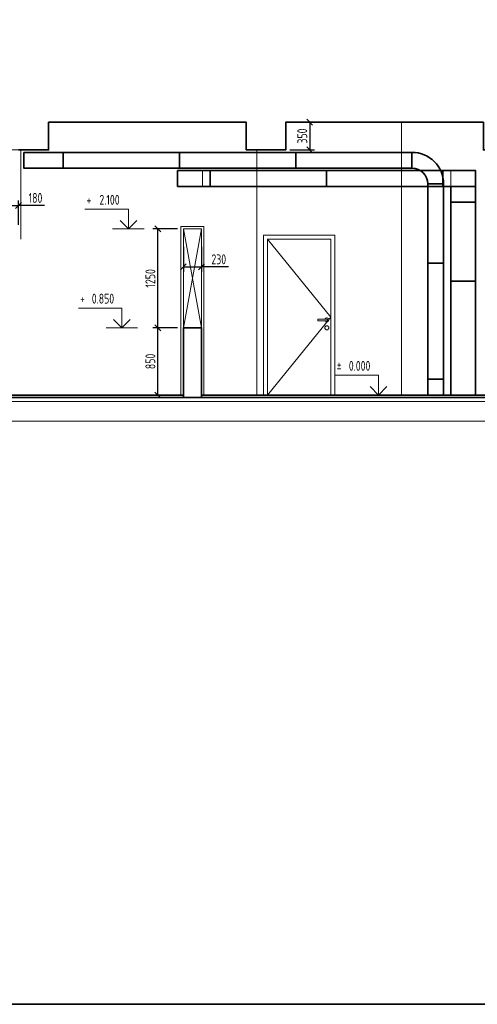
# Model space of a CAD drawing. Header units: inches. Extents: x -96941 to 10978768, y -673 to 1070890.
# Tile 4 of 256: x 11828 to 17616, y 42065 to 54516. Entities that reach past the tile are written whole.
import ezdxf
from ezdxf import colors
from ezdxf.entities.mleader import LeaderData, LeaderLine
from ezdxf.enums import TextEntityAlignment as Align
from ezdxf.math import Vec2, Vec3

# ---------------------------------------------------------------- set-up
doc = ezdxf.new("R2010")
doc.units = ezdxf.units.IN
doc.linetypes.add('2bodkociarka 1_8', pattern=[3.39, 1.8, -0.53, 0, -0.53, 0, -0.53])
doc.linetypes.add('ACAD_ISO02W100', pattern=[15, 12, -3])
doc.layers.get('Defpoints').update_dxf_attribs({"color": 6, "lineweight": 9})
for name, color, linetype, lineweight in [('!_A_01_TENKÁ', 8, 'Continuous', 13), ('!_A_02_HRUBÁ', 255, 'Continuous', 35), ('!_A_03_ČIARKOVANÁ', 41, 'ACAD_ISO02W100', 13), ('!_A_21_KÓTY', 3, 'Continuous', 9), ('!_A_22_PLAVÁK', 110, 'Continuous', 9), ('A-DOOR', 31, 'Continuous', 18), ('A-DOOR-FRAM', 31, 'Continuous', 25)]:
    doc.layers.add(name, color=color, linetype=linetype, lineweight=lineweight)
doc.layers.add('!_A_51_BÚRACIE PRÁCE', color=40, linetype='Continuous', lineweight=13, true_color=0xffbf00)
doc.styles.add('Iso CP', font='isocp.shx', dxfattribs={"width": 0.8})
doc.dimstyles.new('1-50', dxfattribs={"dimscale": 50, "dimtxt": 2.5, "dimasz": 1.5, "dimexe": 1.25, "dimexo": 1, "dimtad": 1, "dimdec": 0, "dimrnd": 5, "dimdsep": 46, "dimtxsty": 'Iso CP', "dimblk1": 'OBLIQUE', "dimblk2": 'OBLIQUE', "dimsah": 1, "dimcen": 2.5, "dimclrt": 4, "dimadec": 0, "dimazin": 0, "dimtfac": 1, "dimtdec": 0, "dimtmove": 1, "dimatfit": 3, "dimldrblk": 'OBLIQUE', "dimfxl": 5, "dimfxlon": 1, "dimtfill": 1, "dimtolj": 1, "dimtzin": 0, "dimarcsym": 0})

# ---------------------------------------------------------------- blocks, each defined once
blk = doc.blocks.new('Dvere - 800x1970-1415945-A-A B')
at = {"layer": 'A-DOOR', "color": 250, "linetype": 'Continuous', "lineweight": 18}
for p, q in [((28335, 5070), (29135, 4085)), ((28335, 5070), (29135, 4085)), ((28335, 5070), (28335, 3100)), ((29135, 5070), (28335, 5070)), ((29135, 3100), (29135, 5070)), ((28335, 3100), (29135, 4085)), ((29135, 4085), (28335, 3100)), ((29085, 4060), (28970, 4060)), ((28970, 4050), (28970, 4060)), ((28970, 4040), (28970, 4050)), ((28970, 4040), (29085, 4040))]:
    blk.add_line(p, q, dxfattribs=at)
for centre, start, end in [((29085, 4050), 0, 157.3448), ((29085, 4050), 202.6552, 360), ((29085, 3950), 0, 180), ((29085, 3950), 180, 360)]:
    blk.add_arc(centre, 26, start, end, dxfattribs=at)
for points, knots in [([(29085, 4060), (29085, 4060), (29086, 4060), (29086, 4060), (29087, 4060), (29088, 4060), (29088, 4059), (29089, 4059), (29089, 4059), (29090, 4059), (29091, 4058), (29091, 4058), (29092, 4057), (29093, 4057), (29093, 4056), (29094, 4055), (29094, 4054), (29095, 4052), (29095, 4051), (29095, 4050)], [0.5, 0.5, 0.5, 0.5, 0.5208333, 0.5416667, 0.5625, 0.5833333, 0.6041667, 0.625, 0.6458333, 0.6666667, 0.6875, 0.7083333, 0.75, 0.7708333, 0.7916667, 0.8333333, 0.875, 0.9166667, 1, 1, 1, 1]), ([(29095, 4050), (29095, 4049), (29095, 4048), (29094, 4046), (29094, 4045), (29093, 4044), (29093, 4043), (29092, 4043), (29091, 4042), (29090, 4041), (29089, 4041), (29089, 4041), (29088, 4041), (29088, 4040), (29087, 4040), (29086, 4040), (29086, 4040), (29085, 4040), (29085, 4040)], [0, 0, 0, 0, 0.0833333, 0.125, 0.1666667, 0.2083333, 0.2291667, 0.25, 0.2916667, 0.3333333, 0.3541667, 0.375, 0.3958333, 0.4166667, 0.4375, 0.4583333, 0.4791667, 0.5, 0.5, 0.5, 0.5])]:
    blk.add_open_spline(points, degree=3, knots=knots, dxfattribs=at)
at = {"layer": 'A-DOOR-FRAM', "color": 250, "linetype": 'Continuous', "lineweight": 18}
for p, q in [((29185, 5120), (28285, 5120)), ((28285, 5120), (28285, 3100)), ((29185, 5120), (29185, 3100)), ((28335, 3100), (28335, 5070)), ((28335, 5070), (29135, 5070)), ((29135, 3100), (29135, 5070))]:
    blk.add_line(p, q, dxfattribs=at)
blk = doc.blocks.new('rámik')
at = {"layer": '!_A_02_HRUBÁ'}
blk.add_lwpolyline([(-36750, 21000), (0, 21000), (0, 0), (-36750, 0)], close=True, dxfattribs=at)
blk = doc.blocks.new('_Oblique')
at = {"color": 0, "linetype": 'ByBlock', "lineweight": -2}
blk.add_line((-0.5, -0.5), (0.5, 0.5), dxfattribs=at)
blk = doc.blocks.new('*D1207')
at = {"layer": '!_A_21_KÓTY', "color": 0, "lineweight": -2, "transparency": 16777216}
for p, q in [((13825, 50620), (13513, 50620)), ((13575, 49770), (13575, 50620)), ((13825, 49770), (13513, 49770))]:
    blk.add_line(p, q, dxfattribs=at)
at = {"layer": 'Defpoints', "color": 0, "transparency": 16777216}
for p in [(13575, 50620), (13898, 50620), (13898, 49770)]:
    blk.add_point(p, dxfattribs=at)
at = {"layer": '!_A_21_KÓTY', "color": 0, "lineweight": -2, "transparency": 16777216, "xscale": 75, "yscale": 75, "zscale": 75}
for p, rotation in [((13575, 50620), 90), ((13575, 49770), 270)]:
    blk.add_blockref('_Oblique', p, dxfattribs=dict(at, rotation=rotation))
at = {"layer": '!_A_21_KÓTY', "color": 4, "transparency": 16777216, "insert": (13481, 50195), "char_height": 125, "attachment_point": 5, "rotation": 90, "style": 'Iso CP', "bg_fill": 3, "box_fill_scale": 1.1, "bg_fill_color": 256, "bg_fill_true_color": 13158600, "bg_fill_transparency": 0}
blk.add_mtext('\\A1;850', dxfattribs=at)
blk = doc.blocks.new('*D1208')
at = {"layer": '!_A_21_KÓTY', "color": 0, "lineweight": -2, "transparency": 16777216}
for p, q in [((13825, 51870), (13513, 51870)), ((13575, 50620), (13575, 51870)), ((13825, 50620), (13513, 50620))]:
    blk.add_line(p, q, dxfattribs=at)
at = {"layer": 'Defpoints', "color": 0, "transparency": 16777216}
for p in [(13575, 51870), (13898, 51870), (13898, 50620)]:
    blk.add_point(p, dxfattribs=at)
at = {"layer": '!_A_21_KÓTY', "color": 0, "lineweight": -2, "transparency": 16777216, "xscale": 75, "yscale": 75, "zscale": 75}
for p, rotation in [((13575, 51870), 90), ((13575, 50620), 270)]:
    blk.add_blockref('_Oblique', p, dxfattribs=dict(at, rotation=rotation))
at = {"layer": '!_A_21_KÓTY', "color": 4, "transparency": 16777216, "insert": (13481, 51245), "char_height": 125, "attachment_point": 5, "rotation": 90, "style": 'Iso CP', "bg_fill": 3, "box_fill_scale": 1.1, "bg_fill_color": 256, "bg_fill_true_color": 13158600, "bg_fill_transparency": 0}
blk.add_mtext('\\A1;1250', dxfattribs=at)
blk = doc.blocks.new('*D1212')
at = {"layer": '!_A_21_KÓTY', "color": 0, "lineweight": -2, "transparency": 16777216}
for p, q in [((15246, 53220), (15558, 53220)), ((15496, 53220), (15496, 52870)), ((15246, 52870), (15558, 52870))]:
    blk.add_line(p, q, dxfattribs=at)
at = {"layer": 'Defpoints', "color": 0, "transparency": 16777216}
for p in [(15193, 53220), (15193, 52870)]:
    blk.add_point(p, dxfattribs=at)
at = {"layer": '!_A_21_KÓTY', "color": 0, "lineweight": -2, "transparency": 16777216, "xscale": 75, "yscale": 75, "zscale": 75}
for p, rotation in [((15496, 53220), 90), ((15496, 52870), 270)]:
    blk.add_blockref('_Oblique', p, dxfattribs=dict(at, rotation=rotation))
at = {"layer": '!_A_21_KÓTY', "color": 4, "transparency": 16777216, "insert": (15402, 53045), "char_height": 125, "attachment_point": 5, "rotation": 90, "style": 'Iso CP', "bg_fill": 3, "box_fill_scale": 1.1, "bg_fill_color": 256, "bg_fill_true_color": 13158600, "bg_fill_transparency": 0}
blk.add_mtext('\\A1;350', dxfattribs=at)
at = {"layer": 'Defpoints', "color": 0, "transparency": 16777216}
blk.add_point((15496, 52870), dxfattribs=at)
blk = doc.blocks.new('*D1249')
at = {"layer": '!_A_21_KÓTY', "color": 0, "lineweight": -2, "transparency": 16777216}
for p, q in [((11633, 51920), (11633, 52231)), ((11813, 51920), (11813, 52231)), ((11633, 52168), (11813, 52168)), ((12140, 52168), (11813, 52168))]:
    blk.add_line(p, q, dxfattribs=at)
at = {"layer": 'Defpoints', "color": 0, "transparency": 16777216}
for p in [(11813, 52168), (11633, 51870), (11813, 51870)]:
    blk.add_point(p, dxfattribs=at)
at = {"layer": '!_A_21_KÓTY', "color": 0, "lineweight": -2, "transparency": 16777216, "xscale": 75, "yscale": 75, "zscale": 75, "rotation": 180}
blk.add_blockref('_Oblique', (11633, 52168), dxfattribs=at)
at = {"layer": '!_A_21_KÓTY', "color": 4, "transparency": 16777216, "insert": (12028, 52262), "char_height": 125, "attachment_point": 5, "style": 'Iso CP', "bg_fill": 3, "box_fill_scale": 1.1, "bg_fill_color": 256, "bg_fill_true_color": 13158600, "bg_fill_transparency": 0}
blk.add_mtext('\\A1;180', dxfattribs=at)
at = {"layer": '!_A_21_KÓTY', "color": 0, "lineweight": -2, "transparency": 16777216, "xscale": 75, "yscale": 75, "zscale": 75}
blk.add_blockref('_Oblique', (11813, 52168), dxfattribs=at)
blk = doc.blocks.new('*U1518')
at = {"linetype": 'Continuous'}
for p, q in [((553, 250), (3, 250)), ((553, 0), (553, 250)), ((553, 0), (447, 106)), ((553, 0), (659, 106)), ((353, 0), (753, 0))]:
    blk.add_line(p, q, dxfattribs=at)
at = {"color": 4, "linetype": 'Continuous', "style": 'Iso CP', "width": 0.8}
blk.add_text('%%P', height=125, dxfattribs=at).set_placement((54, 369), align=Align.MIDDLE_CENTER)
at = {"color": 4, "linetype": 'Continuous', "style": 'Iso CP', "width": 0.8, "flags": 8}
blk.add_attdef('VYSKKOT', text='', height=125, dxfattribs=at).set_placement((314, 369), align=Align.MIDDLE_CENTER)
blk = doc.blocks.new('*U1510')
at = {"linetype": 'Continuous'}
for p, q in [((-2693, 1100), (-3243, 1100)), ((-2693, 850), (-2693, 1100)), ((-2693, 850), (-2799, 956)), ((-2693, 850), (-2587, 956)), ((-2893, 850), (-2493, 850))]:
    blk.add_line(p, q, dxfattribs=at)
at = {"color": 4, "linetype": 'Continuous', "style": 'Iso CP', "width": 0.8}
blk.add_text('+', height=125, dxfattribs=at).set_placement((-3192, 1219), align=Align.MIDDLE_CENTER)
at = {"color": 4, "linetype": 'Continuous', "style": 'Iso CP', "width": 0.8, "flags": 8}
blk.add_attdef('VYSKKOT', text='', height=125, dxfattribs=at).set_placement((-2932, 1219), align=Align.MIDDLE_CENTER)
blk = doc.blocks.new('*U1508')
at = {"linetype": 'Continuous'}
for p, q in [((-2610, 2350), (-3160, 2350)), ((-2610, 2100), (-2610, 2350)), ((-2610, 2100), (-2716, 2206)), ((-2610, 2100), (-2504, 2206)), ((-2810, 2100), (-2410, 2100))]:
    blk.add_line(p, q, dxfattribs=at)
at = {"color": 4, "linetype": 'Continuous', "style": 'Iso CP', "width": 0.8}
blk.add_text('+', height=125, dxfattribs=at).set_placement((-3109, 2469), align=Align.MIDDLE_CENTER)
at = {"color": 4, "linetype": 'Continuous', "style": 'Iso CP', "width": 0.8, "flags": 8}
blk.add_attdef('VYSKKOT', text='', height=125, dxfattribs=at).set_placement((-2849, 2469), align=Align.MIDDLE_CENTER)
blk = doc.blocks.new('*D1635')
at = {"layer": '!_A_21_KÓTY', "color": 0, "lineweight": -2, "transparency": 16777216}
for p, q in [((13898, 51642), (13898, 51329)), ((14128, 51642), (14128, 51329)), ((13898, 51392), (14128, 51392)), ((14468, 51392), (14128, 51392))]:
    blk.add_line(p, q, dxfattribs=at)
at = {"layer": 'Defpoints', "color": 0, "transparency": 16777216}
for p in [(13898, 51870), (14128, 51870), (14128, 51392)]:
    blk.add_point(p, dxfattribs=at)
at = {"layer": '!_A_21_KÓTY', "color": 0, "lineweight": -2, "transparency": 16777216, "xscale": 75, "yscale": 75, "zscale": 75, "rotation": 180}
blk.add_blockref('_Oblique', (13898, 51392), dxfattribs=at)
at = {"layer": '!_A_21_KÓTY', "color": 4, "transparency": 16777216, "insert": (14346, 51486), "char_height": 125, "attachment_point": 5, "style": 'Iso CP', "bg_fill": 3, "box_fill_scale": 1.1, "bg_fill_color": 256, "bg_fill_true_color": 13158600, "bg_fill_transparency": 0}
blk.add_mtext('\\A1;230', dxfattribs=at)
at = {"layer": '!_A_21_KÓTY', "color": 0, "lineweight": -2, "transparency": 16777216, "xscale": 75, "yscale": 75, "zscale": 75}
blk.add_blockref('_Oblique', (14128, 51392), dxfattribs=at)

msp = doc.modelspace()

# ---------------------------------------------------------------- linework, layer by layer
at = {"layer": '!_A_01_TENKÁ'}
for p, q in [((12193.243, 52869.627), (12193.243, 53219.627)), ((12193.243, 53219.627), (14693.243, 53219.627)), ((14693.243, 53219.627), (14693.243, 52869.627)), ((15193.243, 52869.627), (15193.243, 53219.627)), ((15193.243, 53219.627), (17693.243, 53219.627)), ((16658.243, 49769.627), (16658.243, 53219.627)), ((11693.243, 52869.627), (12193.243, 52869.627)), ((14693.243, 52869.627), (15193.243, 52869.627)), ((14828.243, 52869.627), (14828.243, 49769.627)), ((14913.243, 49769.627), (14913.243, 51789.627)), ((14913.243, 51789.627), (15813.243, 51789.627)), ((15813.243, 51789.627), (15813.243, 49769.627)), ((30493.844, 49739.627), (5144.615, 49739.627))]:
    msp.add_line(p, q, dxfattribs=at)
at = {"layer": '!_A_01_TENKÁ', "color": 40, "true_color": 0xffbf00}
for p, q in [((13898.243, 49769.627), (13898.243, 51869.627)), ((14128.243, 51869.627), (13898.243, 51869.627)), ((14128.243, 51869.627), (14128.243, 49769.627))]:
    msp.add_line(p, q, dxfattribs=at)
at = {"layer": '!_A_01_TENKÁ', "color": 7, "lineweight": 25}
for p, q in [((5963.243, 49769.627), (13898.243, 49769.627)), ((14128.243, 49769.627), (29253.243, 49769.627))]:
    msp.add_line(p, q, dxfattribs=at)
at = {"layer": '!_A_01_TENKÁ'}
for points in [[(14158.243, 50619.627), (14158.243, 49769.627)], [(5144.615, 49439.627), (30493.844, 49439.627)]]:
    msp.add_lwpolyline(points, dxfattribs=at)
at = {"layer": '!_A_02_HRUBÁ'}
for points in [[(11813.243, 52869.627), (12193.243, 52869.627), (12193.243, 53219.627), (14693.243, 53219.627), (14693.243, 52869.627), (15193.243, 52869.627), (15193.243, 53219.627), (17693.243, 53219.627), (17693.243, 52869.627), (17933.243, 52869.627)], [(13898.243, 49739.627), (13898.243, 50619.627), (14128.243, 50619.627), (14128.243, 49739.627)]]:
    msp.add_lwpolyline(points, dxfattribs=at)
for points in [[(11879.219, 52838.76), (12379.219, 52838.76), (12379.219, 52638.76), (11879.219, 52638.76)], [(12379.219, 52838.76), (13849.219, 52838.76), (13849.219, 52638.76), (12379.219, 52638.76)], [(14239.219, 52608.76), (13824.219, 52608.76), (13824.219, 52408.76), (14239.219, 52408.76)], [(14239.219, 52608.76), (15709.219, 52608.76), (15709.219, 52408.76), (14239.219, 52408.76)], [(15709.219, 52608.76), (17179.219, 52608.76), (17179.219, 52408.76), (15709.219, 52408.76)], [(17179.219, 52608.76), (17594.219, 52608.76), (17594.219, 52408.76), (17179.219, 52408.76)], [(17189.219, 51438.76), (17189.219, 52438.76), (16989.219, 52438.76), (16989.219, 51438.76)], [(17279.219, 52408.76), (17594.219, 52408.76), (17594.219, 52208.76), (17279.219, 52208.76)], [(17279.219, 52208.76), (17594.219, 52208.76), (17594.219, 51208.76), (17279.219, 51208.76)], [(17189.219, 49968.76), (17189.219, 51438.76), (16989.219, 51438.76), (16989.219, 49968.76)], [(17279.219, 51208.76), (17594.219, 51208.76), (17594.219, 49769.627), (17279.219, 49769.627)], [(17189.219, 49769.627), (17189.219, 49968.76), (16989.219, 49968.76), (16989.219, 49769.627)]]:
    msp.add_lwpolyline(points, close=True, dxfattribs=at)
msp.add_lwpolyline([(16789.219, 52838.76, -0.414213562), (17189.219, 52438.76), (16989.219, 52438.76, 0.414213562), (16789.219, 52638.76)], format="xyb", close=True, dxfattribs=at)
at = {"layer": '!_A_03_ČIARKOVANÁ'}
for points in [[(13824.219, 52608.76), (14139.219, 52608.76), (14139.219, 52408.76), (13824.219, 52408.76)], [(17594.219, 52608.76), (17279.219, 52608.76), (17279.219, 52408.76), (17594.219, 52408.76)]]:
    msp.add_lwpolyline(points, close=True, dxfattribs=at)
at = {"layer": '!_A_51_BÚRACIE PRÁCE', "color": 40, "true_color": 0xffbf00}
for points in [[(14128.243, 50619.627), (13898.243, 51869.627)], [(13898.243, 50619.627), (14128.243, 51869.627)]]:
    msp.add_lwpolyline(points, dxfattribs=at)
at = {"layer": '!_A_51_BÚRACIE PRÁCE'}
msp.add_lwpolyline([(14128.243, 49769.627), (14128.243, 50519.627), (14128.243, 50619.627), (13898.243, 50619.627)], dxfattribs=at)
at = {"layer": '!_A_51_BÚRACIE PRÁCE', "color": 40, "lineweight": 35, "true_color": 0xffbf00}
msp.add_lwpolyline([(5963.243, 49769.627), (5963.243, 49739.627), (29253.243, 49739.627), (29253.243, 49769.627), (14128.243, 49769.627)], dxfattribs=at)

# ---------------------------------------------------------------- block references
at = {"layer": '!_A_01_TENKÁ'}
msp.add_blockref('rámik', (40530.377, 42064.999), dxfattribs=at)
at = {"layer": '!_A_01_TENKÁ', "linetype": '2bodkociarka 1_8', "lineweight": 18}
msp.add_blockref('Dvere - 800x1970-1415945-A-A B', (-13371.757, 46669.627), dxfattribs=at)
at = {"layer": '!_A_22_PLAVÁK'}
for name, values in [('*U1510', {'VYSKKOT': '0.850'}), ('*U1518', {'VYSKKOT': '0.000'})]:
    msp.add_blockref(name, (15813.243, 49769.627), dxfattribs=at).add_auto_attribs(values)

# ---------------------------------------------------------------- next in the draw order: dimensions: what is measured, and where the dimension line sits
at = {"layer": '!_A_21_KÓTY'}
for base, p1, p2, picture, middle in [((15495.925, 52869.627), (15193.243, 53219.627), (15193.243, 52869.627), '*D1212', (15402.175, 53044.627)), ((13575.04, 50619.627), (13898.243, 49769.627), (13898.243, 50619.627), '*D1207', (13481.29, 50194.627))]:
    dim = msp.add_linear_dim(base=base, p1=p1, p2=p2, angle=90, dimstyle='1-50', dxfattribs=at)
    dim.commit()
    dim.dimension.update_dxf_attribs({"geometry": picture, "text_midpoint": middle})
dim = msp.add_linear_dim(base=(11813.243, 52168.076), p1=(11633.243, 51869.627), p2=(11813.243, 51869.627), dimstyle='1-50', dxfattribs=at)
dim.commit()
dim.dimension.update_dxf_attribs({"geometry": '*D1249', "text_midpoint": (12028.384, 52140.15), "dimtype": 160})

# ---------------------------------------------------------------- next in the draw order: linework, layer by layer
at = {"layer": '!_A_01_TENKÁ'}
msp.add_lwpolyline([(5144.615, 49689.627), (30493.844, 49689.627)], dxfattribs=at)
at = {"layer": '!_A_02_HRUBÁ'}
for points in [[(13849.219, 52838.76), (15319.219, 52838.76), (15319.219, 52638.76), (13849.219, 52638.76)], [(15319.219, 52838.76), (16789.219, 52838.76), (16789.219, 52638.76), (15319.219, 52638.76)]]:
    msp.add_lwpolyline(points, close=True, dxfattribs=at)
at = {"layer": '!_A_51_BÚRACIE PRÁCE'}
msp.add_lwpolyline([(11843.243, 51739.627), (11843.243, 52869.627)], dxfattribs=at)
at = {"layer": '!_A_51_BÚRACIE PRÁCE', "color": 40, "lineweight": 35, "true_color": 0xffbf00}
msp.add_lwpolyline([(13898.243, 49769.627), (5963.243, 49769.627)], dxfattribs=at)

# ---------------------------------------------------------------- next in the draw order: dimensions: what is measured, and where the dimension line sits
at = {"layer": '!_A_21_KÓTY'}
dim = msp.add_linear_dim(base=(13575.04, 51869.627), p1=(13898.243, 50619.627), p2=(13898.243, 51869.627), angle=90, dimstyle='1-50', dxfattribs=at)
dim.commit()
dim.dimension.update_dxf_attribs({"geometry": '*D1208', "text_midpoint": (13481.278, 51244.627)})

# ---------------------------------------------------------------- next in the draw order: linework, layer by layer
at = {"layer": '!_A_01_TENKÁ'}
msp.add_lwpolyline([(13868.243, 50619.627), (13868.243, 49769.627)], dxfattribs=at)
at = {"layer": '!_A_51_BÚRACIE PRÁCE'}
msp.add_lwpolyline([(13868.243, 50619.627), (13868.243, 51899.627), (14158.243, 51899.627), (14158.243, 50619.627)], dxfattribs=at)

# ---------------------------------------------------------------- next in the draw order: block references
at = {"layer": '!_A_22_PLAVÁK'}
msp.add_blockref('*U1508', (15813.243, 49769.627), dxfattribs=at).add_auto_attribs({'VYSKKOT': '2.100'})

# ---------------------------------------------------------------- next in the draw order: dimensions: what is measured, and where the dimension line sits
at = {"layer": '!_A_21_KÓTY'}
dim = msp.add_linear_dim(base=(14128.243, 51391.802), p1=(13898.243, 51869.627), p2=(14128.243, 51869.627), dimstyle='1-50', dxfattribs=at)
dim.commit()
dim.dimension.update_dxf_attribs({"geometry": '*D1635', "text_midpoint": (14345.828, 51374.845), "dimtype": 160})

# ---------------------------------------------------------------- next in the draw order: leaders
at = {"layer": '!_A_51_BÚRACIE PRÁCE'}
ml = msp.add_multileader_mtext('Standard', dxfattribs=at)
ml.set_content('vybúranie dverí aj zárubne v priečke', color=256, style='Iso CP')
ml.set_leader_properties(color=256, linetype='ByLayer', lineweight=-1)
ml.build(insert=Vec2(0, 0))
ml.multileader.update_dxf_attribs({"text_left_attachment_type": 2, "text_right_attachment_type": 2, "dogleg_length": 2, "arrow_head_size": 125, "scale": 50})
ctx = ml.context
ctx.base_point, ctx.scale, ctx.char_height, ctx.arrow_head_size, ctx.landing_gap_size, ctx.plane_origin = Vec3(22801.179, 51166.623), 50, 125, 125, 50, Vec3(24963.172, 50483.459)
ctx.left_attachment, ctx.right_attachment, ctx.text_align_type = 2, 2, 2
notes = []
notes.append((ctx, [(0, (1, 1, 0), (24075.322, 51166.623), (-1, 0), 100, [(0, [(24368.243, 50850.197)], 0, [])])]))
ctx.mtext.insert, ctx.mtext.width, ctx.mtext.alignment, ctx.mtext.flow_direction = Vec3(23925.322, 51355.165), 1228.6423, 3, 5
for ctx, leaders in notes:
    for number, flags, end, landing, length, lines in leaders:
        leader = LeaderData()
        leader.index, (leader.has_last_leader_line, leader.has_dogleg_vector, leader.attachment_direction) = number, flags
        leader.last_leader_point, leader.dogleg_vector, leader.dogleg_length = Vec3(end), Vec3(landing), length
        for number, points, colour, breaks in lines:
            line = LeaderLine()
            line.index, line.vertices, line.color, line.breaks = number, Vec3.list(points), colors.encode_raw_color(colour), breaks
            leader.lines.append(line)
        ctx.leaders.append(leader)

doc.saveas('drawing.dxf')
